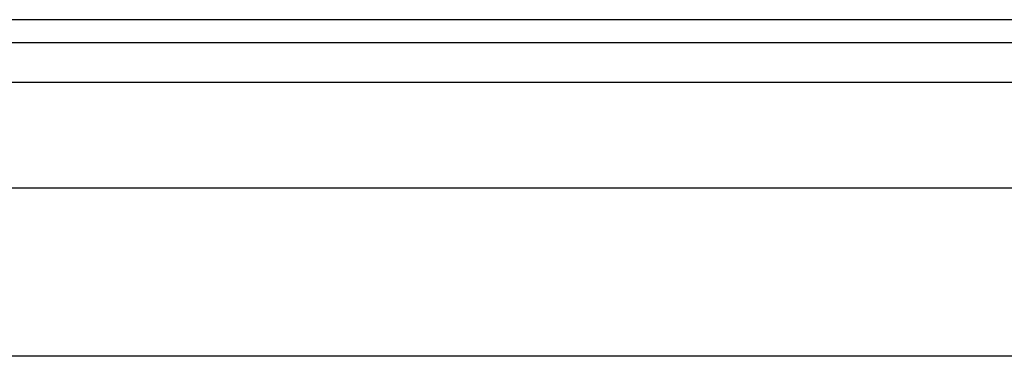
# Model space of a CAD drawing. Header units: inches. Extents: x 5 to 143, y 9 to 74.
# Tile 29 of 76: x 6.887 to 9.19, y 52.889 to 53.676. Entities that reach past the tile are written whole.
import ezdxf

# ---------------------------------------------------------------- set-up
doc = ezdxf.new("R2010")
doc.units = ezdxf.units.IN
doc.header["$MEASUREMENT"] = 0
doc.layers.add('Visible Edges(ANSI)', color=7, linetype='Continuous', lineweight=25)
doc.layers.add('Visible Tangent Edges(ANSI)', color=7, linetype='Continuous', lineweight=25)

msp = doc.modelspace()

# ---------------------------------------------------------------- linework, layer by layer
at = {"layer": 'Visible Edges(ANSI)'}
for p, q in [((34.485, 53.6761), (4.859, 53.6761)), ((4.859, 53.6231), (34.485, 53.6231)), ((5.5897, 53.2824), (33.7339, 53.2824)), ((33.7339, 52.8887), (5.5897, 52.8887))]:
    msp.add_line(p, q, dxfattribs=at)
at = {"layer": 'Visible Tangent Edges(ANSI)'}
msp.add_line((4.859, 53.5301), (34.485, 53.5301), dxfattribs=at)

doc.saveas('drawing.dxf')
